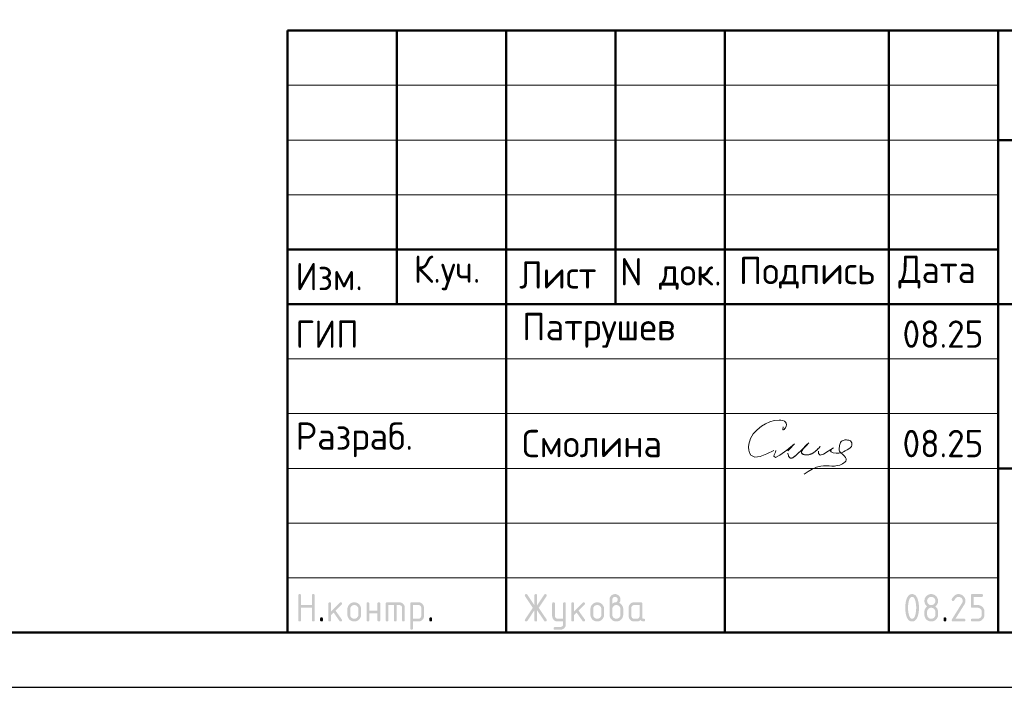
# Model space of a CAD drawing. Header units: millimetres. Extents: x 0 to 50400, y -12 to 35652.
# Tile 14 of 21: x 24662 to 35467, y 0 to 7319. Entities that reach past the tile are written whole.
import ezdxf

# ---------------------------------------------------------------- set-up
doc = ezdxf.new("R2010")
doc.units = ezdxf.units.MM
doc.layers.add('Standard', color=7, linetype='Continuous', lineweight=25)
doc.styles.add('ISOCPEUR', font='txt')

msp = doc.modelspace()

# ---------------------------------------------------------------- hatches: boundary and pattern name
at = {"layer": 'Standard', "linetype": 'Continuous', "lineweight": 25, "transparency": 33554687}
for points in [[(27719, 737), (27719, 1007), (27719, 1008), (27719, 1010), (27719, 1012), (27720, 1013), (27720, 1015), (27721, 1016), (27722, 1017), (27723, 1018), (27724, 1019), (27725, 1019), (27726, 1020), (27727, 1021), (27729, 1021), (27730, 1021), (27732, 1022), (27734, 1022), (27736, 1022), (27737, 1021), (27739, 1021), (27741, 1021), (27742, 1020), (27743, 1019), (27744, 1019), (27745, 1018), (27746, 1017), (27747, 1016), (27748, 1015), (27748, 1013), (27748, 1012), (27749, 1010), (27749, 1008), (27749, 1007), (27749, 902), (27869, 902), (27869, 1007), (27869, 1008), (27869, 1010), (27869, 1012), (27870, 1013), (27870, 1015), (27871, 1016), (27871, 1017), (27872, 1018), (27873, 1019), (27874, 1019), (27876, 1020), (27877, 1021), (27878, 1021), (27880, 1021), (27882, 1022), (27884, 1022), (27886, 1022), (27887, 1021), (27889, 1021), (27890, 1021), (27892, 1020), (27893, 1019), (27894, 1019), (27895, 1018), (27896, 1017), (27897, 1016), (27897, 1015), (27898, 1013), (27898, 1012), (27898, 1010), (27899, 1008), (27899, 1007), (27899, 737), (27899, 735), (27898, 733), (27898, 731), (27898, 730), (27897, 729), (27897, 727), (27896, 726), (27895, 725), (27894, 724), (27893, 724), (27892, 723), (27890, 722), (27889, 722), (27887, 722), (27886, 722), (27884, 722), (27882, 722), (27880, 722), (27878, 722), (27877, 722), (27876, 723), (27874, 724), (27873, 724), (27872, 725), (27871, 726), (27871, 727), (27870, 729), (27870, 730), (27869, 731), (27869, 733), (27869, 735), (27869, 737), (27869, 872), (27749, 872), (27749, 737), (27749, 735), (27749, 733), (27748, 731), (27748, 730), (27748, 729), (27747, 727), (27746, 726), (27745, 725), (27744, 724), (27743, 724), (27742, 723), (27741, 722), (27739, 722), (27737, 722), (27736, 722), (27734, 722), (27732, 722), (27730, 722), (27729, 722), (27727, 722), (27726, 723), (27725, 724), (27724, 724), (27723, 725), (27722, 726), (27721, 727), (27720, 729), (27720, 730), (27719, 731), (27719, 733), (27719, 735)], [(30310, 844), (30233, 728), (30232, 726), (30230, 725), (30229, 724), (30227, 723), (30226, 722), (30224, 722), (30222, 722), (30220, 722), (30218, 722), (30217, 722), (30215, 722), (30214, 723), (30212, 723), (30211, 724), (30210, 724), (30209, 725), (30208, 726), (30207, 728), (30207, 729), (30206, 730), (30206, 732), (30206, 734), (30205, 735), (30205, 737), (30205, 739), (30206, 741), (30207, 743), (30208, 745), (30292, 871), (30208, 998), (30207, 1000), (30206, 1002), (30205, 1004), (30205, 1006), (30205, 1008), (30206, 1010), (30206, 1011), (30206, 1013), (30207, 1014), (30207, 1015), (30208, 1017), (30209, 1018), (30210, 1019), (30211, 1019), (30212, 1020), (30214, 1021), (30215, 1021), (30217, 1021), (30218, 1022), (30220, 1022), (30222, 1022), (30224, 1021), (30226, 1021), (30227, 1020), (30229, 1019), (30230, 1018), (30232, 1016), (30233, 1015), (30310, 899), (30310, 1007), (30310, 1008), (30310, 1010), (30311, 1012), (30311, 1013), (30312, 1015), (30312, 1016), (30313, 1017), (30314, 1018), (30315, 1019), (30316, 1019), (30317, 1020), (30319, 1021), (30320, 1021), (30322, 1021), (30323, 1022), (30325, 1022), (30327, 1022), (30329, 1021), (30330, 1021), (30332, 1021), (30333, 1020), (30334, 1019), (30336, 1019), (30337, 1018), (30337, 1017), (30338, 1016), (30339, 1015), (30339, 1013), (30340, 1012), (30340, 1010), (30340, 1008), (30340, 1007), (30340, 899), (30418, 1015), (30419, 1016), (30420, 1018), (30422, 1019), (30423, 1020), (30425, 1021), (30427, 1021), (30428, 1022), (30430, 1022), (30432, 1022), (30433, 1021), (30435, 1021), (30436, 1020), (30437, 1020), (30439, 1019), (30440, 1018), (30441, 1017), (30442, 1016), (30443, 1015), (30444, 1013), (30444, 1012), (30445, 1011), (30445, 1009), (30445, 1008), (30445, 1006), (30445, 1004), (30445, 1002), (30444, 1000), (30443, 998), (30358, 871), (30443, 745), (30444, 743), (30445, 741), (30445, 739), (30445, 737), (30445, 735), (30445, 734), (30445, 732), (30444, 731), (30444, 730), (30443, 728), (30442, 727), (30441, 726), (30440, 725), (30439, 724), (30438, 723), (30436, 723), (30435, 722), (30434, 722), (30432, 722), (30431, 722), (30429, 722), (30427, 722), (30425, 722), (30423, 723), (30422, 724), (30420, 725), (30419, 726), (30418, 728), (30340, 844), (30340, 737), (30340, 735), (30340, 733), (30340, 731), (30339, 730), (30339, 729), (30338, 727), (30337, 726), (30337, 725), (30336, 724), (30334, 724), (30333, 723), (30332, 722), (30330, 722), (30329, 722), (30327, 722), (30325, 722), (30323, 722), (30322, 722), (30320, 722), (30319, 722), (30317, 723), (30316, 724), (30315, 724), (30314, 725), (30313, 726), (30312, 727), (30312, 729), (30311, 730), (30311, 731), (30310, 733), (30310, 735), (30310, 737)], [(34965, 1022), (34968, 1022), (34972, 1021), (34976, 1021), (34980, 1020), (34983, 1019), (34987, 1018), (34990, 1017), (34993, 1016), (34997, 1015), (35000, 1013), (35003, 1011), (35006, 1009), (35009, 1007), (35012, 1005), (35015, 1002), (35018, 1000), (35020, 997), (35023, 994), (35025, 991), (35027, 988), (35029, 985), (35031, 982), (35033, 979), (35034, 975), (35035, 972), (35036, 969), (35038, 965), (35038, 962), (35039, 958), (35039, 954), (35040, 950), (35040, 947), (35040, 941), (35039, 936), (35038, 930), (35036, 925), (35034, 920), (35032, 914), (35029, 909), (35026, 903), (34931, 752), (35025, 752), (35026, 752), (35028, 751), (35030, 751), (35031, 751), (35033, 750), (35034, 749), (35035, 749), (35036, 748), (35037, 747), (35037, 746), (35038, 745), (35039, 743), (35039, 742), (35039, 740), (35040, 738), (35040, 737), (35040, 735), (35039, 733), (35039, 731), (35039, 730), (35038, 729), (35037, 727), (35037, 726), (35036, 725), (35035, 724), (35034, 724), (35033, 723), (35031, 722), (35030, 722), (35028, 722), (35026, 722), (35025, 722), (34905, 722), (34903, 722), (34901, 722), (34899, 722), (34898, 722), (34897, 723), (34895, 724), (34894, 724), (34893, 725), (34892, 726), (34892, 727), (34891, 729), (34891, 730), (34890, 731), (34890, 733), (34890, 735), (34890, 737), (34890, 739), (34890, 741), (34891, 743), (34892, 745), (35002, 922), (35004, 925), (35005, 928), (35007, 931), (35008, 934), (35009, 937), (35009, 940), (35010, 943), (35010, 946), (35010, 951), (35009, 955), (35008, 960), (35006, 964), (35005, 968), (35002, 971), (35000, 975), (34996, 978), (34993, 982), (34989, 984), (34986, 987), (34982, 988), (34978, 990), (34974, 991), (34969, 991), (34965, 991), (34961, 991), (34958, 991), (34955, 990), (34952, 989), (34949, 988), (34946, 986), (34943, 984), (34940, 982), (34937, 980), (34934, 977), (34931, 974), (34929, 970), (34926, 967), (34923, 963), (34920, 958), (34918, 954), (34917, 952), (34915, 951), (34914, 949), (34912, 948), (34911, 947), (34909, 947), (34907, 947), (34905, 947), (34903, 947), (34901, 947), (34899, 947), (34898, 947), (34897, 948), (34895, 949), (34894, 949), (34893, 950), (34892, 951), (34892, 952), (34891, 954), (34891, 955), (34890, 956), (34890, 958), (34890, 960), (34890, 961), (34890, 963), (34890, 965), (34890, 966), (34891, 968), (34894, 974), (34898, 980), (34902, 986), (34906, 991), (34910, 996), (34914, 1000), (34919, 1005), (34923, 1008), (34928, 1011), (34933, 1014), (34938, 1016), (34943, 1018), (34948, 1020), (34953, 1021), (34959, 1022)], [(35100, 887), (35100, 1007), (35100, 1008), (35100, 1010), (35100, 1012), (35100, 1013), (35101, 1015), (35102, 1016), (35102, 1017), (35103, 1018), (35104, 1019), (35105, 1019), (35107, 1020), (35108, 1021), (35109, 1021), (35111, 1021), (35113, 1022), (35114, 1022), (35219, 1022), (35221, 1022), (35223, 1021), (35224, 1021), (35226, 1021), (35227, 1020), (35228, 1019), (35229, 1019), (35230, 1018), (35231, 1017), (35232, 1016), (35233, 1014), (35233, 1013), (35234, 1012), (35234, 1010), (35234, 1008), (35234, 1007), (35234, 1005), (35234, 1003), (35234, 1001), (35233, 1000), (35233, 999), (35232, 997), (35231, 996), (35230, 995), (35229, 994), (35228, 994), (35227, 993), (35226, 992), (35224, 992), (35223, 992), (35221, 991), (35219, 991), (35130, 991), (35130, 902), (35174, 902), (35178, 902), (35182, 901), (35186, 901), (35189, 900), (35193, 900), (35196, 899), (35200, 897), (35203, 896), (35207, 895), (35210, 893), (35213, 891), (35216, 889), (35219, 887), (35222, 885), (35225, 882), (35227, 880), (35230, 877), (35232, 874), (35235, 871), (35237, 868), (35239, 865), (35241, 862), (35242, 859), (35244, 855), (35245, 852), (35246, 849), (35247, 845), (35248, 841), (35249, 838), (35249, 834), (35249, 830), (35249, 827), (35249, 797), (35249, 793), (35249, 789), (35249, 785), (35248, 782), (35247, 778), (35246, 775), (35245, 771), (35244, 768), (35242, 764), (35241, 761), (35239, 758), (35237, 755), (35235, 752), (35232, 749), (35230, 746), (35227, 743), (35224, 741), (35222, 738), (35219, 736), (35216, 734), (35213, 732), (35209, 730), (35206, 728), (35203, 727), (35200, 726), (35196, 725), (35193, 724), (35189, 723), (35186, 722), (35182, 722), (35178, 722), (35174, 722), (35114, 722), (35113, 722), (35111, 722), (35109, 722), (35108, 722), (35107, 723), (35105, 724), (35104, 724), (35103, 725), (35102, 726), (35102, 727), (35101, 729), (35100, 730), (35100, 731), (35100, 733), (35100, 735), (35100, 737), (35100, 738), (35100, 740), (35100, 742), (35100, 743), (35101, 745), (35102, 746), (35102, 747), (35103, 748), (35104, 749), (35105, 749), (35107, 750), (35108, 751), (35109, 751), (35111, 751), (35113, 752), (35114, 752), (35174, 752), (35179, 752), (35183, 752), (35188, 753), (35192, 755), (35196, 756), (35199, 759), (35203, 761), (35206, 765), (35209, 768), (35212, 772), (35214, 775), (35216, 779), (35218, 783), (35218, 788), (35219, 792), (35219, 797), (35219, 827), (35219, 831), (35218, 836), (35218, 840), (35216, 844), (35214, 848), (35212, 851), (35209, 855), (35206, 858), (35203, 862), (35199, 864), (35195, 867), (35192, 868), (35188, 870), (35183, 871), (35179, 872), (35174, 872), (35114, 872), (35113, 872), (35111, 872), (35109, 872), (35108, 872), (35107, 873), (35105, 874), (35104, 874), (35103, 875), (35102, 876), (35102, 877), (35101, 879), (35100, 880), (35100, 881), (35100, 883), (35100, 885)], [(28079, 833), (28173, 927), (28174, 928), (28175, 929), (28177, 930), (28178, 930), (28179, 931), (28181, 931), (28182, 931), (28184, 931), (28186, 931), (28187, 931), (28189, 931), (28190, 930), (28192, 930), (28193, 929), (28194, 929), (28195, 928), (28196, 927), (28197, 926), (28197, 924), (28198, 923), (28198, 922), (28198, 920), (28199, 918), (28199, 916), (28199, 915), (28198, 914), (28198, 912), (28198, 911), (28197, 910), (28196, 908), (28195, 907), (28194, 906), (28128, 840), (28196, 745), (28197, 743), (28198, 741), (28199, 739), (28199, 736), (28199, 734), (28198, 733), (28198, 731), (28198, 730), (28197, 728), (28197, 727), (28196, 726), (28195, 725), (28194, 724), (28193, 724), (28192, 723), (28190, 722), (28189, 722), (28187, 722), (28186, 722), (28184, 722), (28182, 722), (28180, 722), (28178, 722), (28177, 723), (28175, 724), (28174, 725), (28172, 726), (28171, 728), (28107, 819), (28079, 791), (28079, 737), (28079, 735), (28078, 733), (28078, 731), (28078, 730), (28077, 729), (28077, 727), (28076, 726), (28075, 725), (28074, 724), (28073, 724), (28072, 723), (28070, 722), (28069, 722), (28067, 722), (28066, 722), (28064, 722), (28062, 722), (28060, 722), (28059, 722), (28057, 722), (28056, 723), (28055, 724), (28053, 724), (28052, 725), (28051, 726), (28051, 727), (28050, 729), (28050, 730), (28049, 731), (28049, 733), (28049, 735), (28049, 737), (28049, 916), (28049, 918), (28049, 920), (28049, 922), (28050, 923), (28050, 924), (28051, 926), (28051, 927), (28052, 928), (28053, 929), (28055, 929), (28056, 930), (28057, 930), (28059, 931), (28060, 931), (28062, 931), (28064, 931), (28066, 931), (28067, 931), (28069, 931), (28070, 930), (28072, 930), (28073, 929), (28074, 929), (28075, 928), (28076, 927), (28077, 926), (28077, 924), (28078, 923), (28078, 922), (28078, 920), (28079, 918), (28079, 916)], [(28498, 811), (28498, 737), (28498, 735), (28498, 733), (28498, 731), (28497, 730), (28497, 729), (28496, 727), (28496, 726), (28495, 725), (28494, 724), (28493, 724), (28491, 723), (28490, 722), (28489, 722), (28487, 722), (28485, 722), (28483, 722), (28481, 722), (28480, 722), (28478, 722), (28477, 722), (28475, 723), (28474, 724), (28473, 724), (28472, 725), (28471, 726), (28470, 727), (28470, 729), (28469, 730), (28469, 731), (28469, 733), (28468, 735), (28468, 737), (28468, 916), (28468, 918), (28469, 920), (28469, 922), (28469, 923), (28470, 924), (28470, 926), (28471, 927), (28472, 928), (28473, 929), (28474, 929), (28475, 930), (28477, 930), (28478, 931), (28480, 931), (28481, 931), (28483, 931), (28485, 931), (28487, 931), (28489, 931), (28490, 930), (28491, 930), (28493, 929), (28494, 929), (28495, 928), (28496, 927), (28496, 926), (28497, 924), (28497, 923), (28498, 922), (28498, 920), (28498, 918), (28498, 916), (28498, 841), (28588, 841), (28588, 916), (28588, 918), (28588, 920), (28588, 922), (28589, 923), (28589, 924), (28590, 926), (28591, 927), (28592, 928), (28593, 929), (28594, 929), (28595, 930), (28596, 930), (28598, 931), (28600, 931), (28601, 931), (28603, 931), (28605, 931), (28607, 931), (28608, 931), (28610, 930), (28611, 930), (28612, 929), (28613, 929), (28614, 928), (28615, 927), (28616, 926), (28617, 924), (28617, 923), (28618, 922), (28618, 920), (28618, 918), (28618, 916), (28618, 737), (28618, 735), (28618, 733), (28618, 731), (28617, 730), (28617, 729), (28616, 727), (28615, 726), (28614, 725), (28613, 724), (28612, 724), (28611, 723), (28610, 722), (28608, 722), (28607, 722), (28605, 722), (28603, 722), (28601, 722), (28600, 722), (28598, 722), (28596, 722), (28595, 723), (28594, 724), (28593, 724), (28592, 725), (28591, 726), (28590, 727), (28589, 729), (28589, 730), (28588, 731), (28588, 733), (28588, 735), (28588, 737), (28588, 811)], [(28693, 931), (28828, 931), (28831, 931), (28834, 931), (28837, 931), (28840, 930), (28843, 930), (28846, 929), (28849, 928), (28851, 927), (28854, 926), (28856, 925), (28859, 923), (28861, 922), (28864, 920), (28866, 918), (28868, 916), (28871, 914), (28873, 912), (28875, 909), (28877, 907), (28878, 905), (28880, 902), (28881, 900), (28883, 897), (28884, 895), (28885, 892), (28886, 889), (28886, 886), (28887, 883), (28887, 881), (28888, 878), (28888, 875), (28888, 871), (28888, 737), (28888, 735), (28888, 733), (28888, 731), (28887, 730), (28887, 729), (28886, 727), (28885, 726), (28884, 725), (28883, 724), (28882, 724), (28881, 723), (28880, 722), (28878, 722), (28877, 722), (28875, 722), (28873, 722), (28871, 722), (28869, 722), (28868, 722), (28866, 722), (28865, 723), (28864, 724), (28863, 724), (28862, 725), (28861, 726), (28860, 727), (28859, 729), (28859, 730), (28858, 731), (28858, 733), (28858, 735), (28858, 737), (28858, 871), (28858, 875), (28857, 877), (28857, 880), (28856, 883), (28855, 886), (28853, 888), (28851, 891), (28849, 893), (28847, 895), (28845, 896), (28842, 898), (28840, 899), (28837, 900), (28834, 901), (28831, 901), (28828, 901), (28798, 901), (28798, 737), (28798, 735), (28798, 733), (28798, 731), (28797, 730), (28797, 729), (28796, 727), (28795, 726), (28794, 725), (28793, 724), (28792, 724), (28791, 723), (28790, 722), (28788, 722), (28787, 722), (28785, 722), (28783, 722), (28781, 722), (28780, 722), (28778, 722), (28777, 722), (28775, 723), (28774, 724), (28773, 724), (28772, 725), (28771, 726), (28770, 727), (28769, 729), (28769, 730), (28769, 731), (28768, 733), (28768, 735), (28768, 737), (28768, 901), (28708, 901), (28708, 737), (28708, 735), (28708, 733), (28708, 731), (28707, 730), (28707, 729), (28706, 727), (28705, 726), (28704, 725), (28704, 724), (28702, 724), (28701, 723), (28700, 722), (28698, 722), (28697, 722), (28695, 722), (28693, 722), (28691, 722), (28690, 722), (28688, 722), (28687, 722), (28685, 723), (28684, 724), (28683, 724), (28682, 725), (28681, 726), (28680, 727), (28680, 729), (28679, 730), (28679, 731), (28678, 733), (28678, 735), (28678, 737), (28678, 916), (28678, 918), (28678, 920), (28679, 922), (28679, 923), (28680, 924), (28680, 926), (28681, 927), (28682, 928), (28683, 929), (28684, 929), (28685, 930), (28687, 930), (28688, 931), (28690, 931), (28691, 931)], [(30625, 691), (30625, 722), (30565, 722), (30562, 722), (30559, 722), (30556, 722), (30553, 723), (30550, 723), (30547, 724), (30545, 725), (30542, 726), (30539, 727), (30537, 728), (30534, 730), (30532, 731), (30529, 733), (30527, 735), (30525, 737), (30523, 739), (30521, 741), (30519, 744), (30517, 746), (30515, 748), (30513, 751), (30512, 753), (30511, 756), (30510, 758), (30509, 761), (30508, 764), (30507, 767), (30506, 769), (30506, 772), (30506, 775), (30505, 778), (30505, 781), (30505, 916), (30505, 918), (30506, 920), (30506, 922), (30506, 923), (30507, 924), (30507, 926), (30508, 927), (30509, 928), (30510, 929), (30511, 929), (30512, 930), (30514, 930), (30515, 931), (30517, 931), (30518, 931), (30520, 931), (30522, 931), (30524, 931), (30526, 931), (30527, 930), (30528, 930), (30530, 929), (30531, 929), (30532, 928), (30533, 927), (30533, 926), (30534, 924), (30534, 923), (30535, 922), (30535, 920), (30535, 918), (30535, 916), (30535, 782), (30535, 779), (30536, 776), (30536, 773), (30538, 770), (30539, 768), (30540, 765), (30542, 763), (30544, 760), (30546, 758), (30549, 757), (30551, 755), (30554, 754), (30557, 753), (30559, 752), (30562, 752), (30565, 752), (30625, 752), (30625, 916), (30625, 918), (30625, 920), (30625, 922), (30626, 923), (30626, 924), (30627, 926), (30628, 927), (30629, 928), (30630, 929), (30631, 929), (30632, 930), (30633, 930), (30635, 931), (30636, 931), (30638, 931), (30640, 931), (30642, 931), (30644, 931), (30645, 931), (30647, 930), (30648, 930), (30649, 929), (30650, 929), (30651, 928), (30652, 927), (30653, 926), (30654, 924), (30654, 923), (30655, 922), (30655, 920), (30655, 918), (30655, 916), (30655, 692), (30655, 688), (30655, 685), (30655, 682), (30654, 680), (30653, 677), (30653, 674), (30652, 671), (30651, 669), (30650, 666), (30648, 663), (30647, 661), (30645, 658), (30644, 656), (30642, 654), (30640, 651), (30638, 649), (30636, 647), (30634, 645), (30631, 643), (30629, 641), (30627, 640), (30624, 638), (30621, 637), (30619, 636), (30616, 635), (30613, 634), (30611, 633), (30608, 633), (30605, 632), (30602, 632), (30599, 632), (30596, 632), (30535, 632), (30534, 632), (30532, 632), (30530, 632), (30529, 633), (30527, 633), (30526, 634), (30525, 634), (30524, 635), (30523, 636), (30522, 638), (30522, 639), (30521, 640), (30521, 642), (30521, 643), (30520, 645), (30520, 647), (30520, 648), (30521, 650), (30521, 651), (30522, 652), (30522, 654), (30523, 655), (30524, 656), (30525, 657), (30526, 658), (30527, 659), (30529, 660), (30530, 661), (30531, 661), (30533, 661), (30534, 662), (30535, 662), (30595, 662), (30598, 662), (30601, 662), (30604, 663), (30607, 664), (30609, 665), (30612, 666), (30614, 668), (30616, 670), (30619, 672), (30620, 675), (30622, 677), (30623, 680), (30624, 682), (30624, 685), (30625, 688)], [(30745, 833), (30840, 927), (30841, 928), (30842, 929), (30843, 930), (30844, 930), (30846, 931), (30847, 931), (30849, 931), (30850, 931), (30852, 931), (30854, 931), (30855, 931), (30857, 930), (30858, 930), (30859, 929), (30860, 929), (30861, 928), (30862, 927), (30863, 926), (30864, 924), (30864, 923), (30865, 922), (30865, 920), (30865, 918), (30865, 916), (30865, 915), (30865, 914), (30865, 912), (30864, 911), (30863, 910), (30863, 908), (30862, 907), (30861, 906), (30795, 840), (30862, 745), (30864, 743), (30864, 741), (30865, 739), (30865, 736), (30865, 734), (30865, 733), (30865, 731), (30864, 730), (30864, 728), (30863, 727), (30862, 726), (30861, 725), (30860, 724), (30859, 724), (30858, 723), (30857, 722), (30855, 722), (30854, 722), (30852, 722), (30850, 722), (30848, 722), (30846, 722), (30845, 722), (30843, 723), (30842, 724), (30840, 725), (30839, 726), (30838, 728), (30773, 819), (30745, 791), (30745, 737), (30745, 735), (30745, 733), (30745, 731), (30744, 730), (30744, 729), (30743, 727), (30742, 726), (30741, 725), (30741, 724), (30739, 724), (30738, 723), (30737, 722), (30735, 722), (30734, 722), (30732, 722), (30730, 722), (30728, 722), (30727, 722), (30725, 722), (30724, 722), (30722, 723), (30721, 724), (30720, 724), (30719, 725), (30718, 726), (30717, 727), (30717, 729), (30716, 730), (30716, 731), (30715, 733), (30715, 735), (30715, 737), (30715, 916), (30715, 918), (30715, 920), (30716, 922), (30716, 923), (30717, 924), (30717, 926), (30718, 927), (30719, 928), (30720, 929), (30721, 929), (30722, 930), (30724, 930), (30725, 931), (30727, 931), (30728, 931), (30730, 931), (30732, 931), (30734, 931), (30735, 931), (30737, 930), (30738, 930), (30739, 929), (30741, 929), (30741, 928), (30742, 927), (30743, 926), (30744, 924), (30744, 923), (30745, 922), (30745, 920), (30745, 918), (30745, 916)], [(27959, 752), (27959, 753), (27959, 755), (27959, 757), (27960, 758), (27960, 760), (27961, 761), (27962, 762), (27963, 763), (27963, 764), (27965, 765), (27966, 765), (27967, 766), (27969, 766), (27970, 766), (27972, 767), (27974, 767), (27976, 767), (27977, 766), (27979, 766), (27980, 766), (27982, 765), (27983, 765), (27984, 764), (27985, 763), (27986, 762), (27987, 761), (27987, 760), (27988, 758), (27988, 757), (27989, 755), (27989, 753), (27989, 752), (27989, 737), (27989, 735), (27989, 733), (27988, 731), (27988, 730), (27987, 729), (27987, 727), (27986, 726), (27985, 725), (27984, 724), (27983, 724), (27982, 723), (27980, 722), (27979, 722), (27977, 722), (27976, 722), (27974, 722), (27972, 722), (27970, 722), (27969, 722), (27967, 722), (27966, 723), (27965, 724), (27963, 724), (27963, 725), (27962, 726), (27961, 727), (27960, 729), (27960, 730), (27959, 731), (27959, 733), (27959, 735), (27959, 737)], [(29158, 752), (29158, 753), (29158, 755), (29158, 757), (29159, 758), (29159, 760), (29160, 761), (29161, 762), (29162, 763), (29163, 764), (29164, 765), (29165, 765), (29166, 766), (29168, 766), (29169, 766), (29171, 767), (29173, 767), (29175, 767), (29177, 766), (29178, 766), (29180, 766), (29181, 765), (29182, 765), (29183, 764), (29184, 763), (29185, 762), (29186, 761), (29187, 760), (29187, 758), (29188, 757), (29188, 755), (29188, 753), (29188, 752), (29188, 737), (29188, 735), (29188, 733), (29188, 731), (29187, 730), (29187, 729), (29186, 727), (29185, 726), (29184, 725), (29183, 724), (29182, 724), (29181, 723), (29180, 722), (29178, 722), (29177, 722), (29175, 722), (29173, 722), (29171, 722), (29169, 722), (29168, 722), (29166, 722), (29165, 723), (29164, 724), (29163, 724), (29162, 725), (29161, 726), (29160, 727), (29159, 729), (29159, 730), (29158, 731), (29158, 733), (29158, 735), (29158, 737)], [(34800, 752), (34800, 753), (34800, 755), (34800, 757), (34801, 758), (34801, 760), (34802, 761), (34803, 762), (34804, 763), (34804, 764), (34806, 765), (34807, 765), (34808, 766), (34810, 766), (34811, 766), (34813, 767), (34815, 767), (34817, 767), (34818, 766), (34820, 766), (34821, 766), (34823, 765), (34824, 765), (34825, 764), (34826, 763), (34827, 762), (34828, 761), (34828, 760), (34829, 758), (34829, 757), (34830, 755), (34830, 753), (34830, 752), (34830, 737), (34830, 735), (34830, 733), (34829, 731), (34829, 730), (34828, 729), (34828, 727), (34827, 726), (34826, 725), (34825, 724), (34824, 724), (34823, 723), (34821, 722), (34820, 722), (34818, 722), (34817, 722), (34815, 722), (34813, 722), (34811, 722), (34810, 722), (34808, 722), (34807, 723), (34806, 724), (34804, 724), (34804, 725), (34803, 726), (34802, 727), (34801, 729), (34801, 730), (34800, 731), (34800, 733), (34800, 735), (34800, 737)]]:
    msp.add_hatch(color=7, dxfattribs=at).paths.add_polyline_path(points, flags=16)
h = msp.add_hatch(color=7, dxfattribs=at)
h.paths.add_polyline_path([(31165, 916), (31170, 920), (31174, 923), (31179, 926), (31183, 928), (31188, 930), (31192, 931), (31196, 931), (31200, 931), (31202, 931), (31204, 932), (31207, 933), (31209, 934), (31211, 935), (31213, 937), (31215, 939), (31217, 942), (31219, 944), (31221, 947), (31222, 949), (31223, 952), (31224, 954), (31224, 957), (31225, 959), (31225, 961), (31225, 965), (31224, 968), (31224, 970), (31223, 973), (31222, 976), (31220, 978), (31218, 981), (31216, 983), (31214, 985), (31212, 987), (31209, 988), (31207, 989), (31204, 990), (31201, 991), (31198, 991), (31195, 991), (31192, 991), (31189, 991), (31186, 990), (31183, 989), (31181, 988), (31178, 987), (31176, 985), (31174, 983), (31171, 981), (31170, 978), (31168, 976), (31167, 973), (31166, 970), (31165, 967), (31165, 965), (31165, 961)])
h.paths.add_polyline_path([(31240, 925), (31245, 923), (31249, 920), (31254, 918), (31258, 914), (31262, 911), (31266, 907), (31269, 903), (31272, 898), (31275, 893), (31278, 888), (31280, 883), (31282, 878), (31283, 873), (31284, 868), (31285, 862), (31285, 857), (31285, 797), (31285, 793), (31284, 789), (31284, 785), (31283, 781), (31282, 778), (31281, 774), (31280, 771), (31279, 768), (31278, 764), (31276, 761), (31274, 758), (31272, 755), (31270, 752), (31268, 749), (31265, 746), (31263, 743), (31260, 741), (31257, 738), (31254, 736), (31251, 734), (31248, 732), (31245, 730), (31242, 728), (31238, 727), (31235, 726), (31232, 725), (31228, 724), (31225, 723), (31221, 722), (31217, 722), (31214, 722), (31210, 722), (31206, 722), (31202, 722), (31198, 722), (31195, 723), (31191, 724), (31188, 725), (31184, 726), (31181, 727), (31177, 728), (31174, 730), (31171, 732), (31168, 734), (31165, 736), (31162, 738), (31159, 741), (31157, 743), (31154, 746), (31151, 749), (31149, 752), (31147, 755), (31145, 758), (31143, 761), (31142, 764), (31140, 768), (31139, 771), (31138, 774), (31137, 778), (31136, 782), (31136, 785), (31135, 789), (31135, 793), (31135, 797), (31135, 962), (31135, 965), (31135, 968), (31135, 971), (31136, 974), (31136, 977), (31137, 979), (31138, 982), (31139, 985), (31140, 987), (31142, 990), (31143, 993), (31145, 995), (31146, 997), (31148, 1000), (31150, 1002), (31152, 1004), (31154, 1006), (31157, 1008), (31159, 1010), (31161, 1012), (31164, 1013), (31166, 1015), (31169, 1016), (31172, 1017), (31174, 1018), (31177, 1019), (31180, 1020), (31183, 1020), (31186, 1021), (31189, 1021), (31192, 1022), (31195, 1022), (31198, 1022), (31201, 1021), (31204, 1021), (31207, 1020), (31210, 1020), (31212, 1019), (31215, 1018), (31218, 1017), (31221, 1016), (31223, 1015), (31226, 1013), (31228, 1012), (31230, 1010), (31233, 1008), (31235, 1006), (31237, 1004), (31239, 1002), (31241, 1000), (31243, 997), (31245, 995), (31246, 992), (31248, 990), (31249, 987), (31250, 985), (31251, 982), (31252, 979), (31253, 976), (31253, 974), (31254, 971), (31254, 968), (31254, 965), (31254, 962), (31254, 956), (31254, 951), (31253, 946), (31251, 941), (31249, 937), (31246, 933), (31243, 929)], flags=16)
h.paths.add_polyline_path([(31254, 797), (31254, 857), (31254, 861), (31254, 866), (31253, 870), (31251, 874), (31250, 878), (31247, 881), (31245, 885), (31241, 888), (31238, 892), (31235, 894), (31231, 897), (31227, 898), (31223, 900), (31219, 901), (31214, 902), (31210, 902), (31205, 902), (31201, 901), (31196, 900), (31192, 898), (31188, 897), (31185, 894), (31181, 892), (31178, 888), (31175, 885), (31172, 881), (31170, 878), (31168, 874), (31167, 870), (31166, 866), (31165, 861), (31165, 857), (31165, 797), (31165, 792), (31166, 788), (31167, 783), (31168, 779), (31170, 775), (31172, 772), (31175, 768), (31178, 765), (31181, 761), (31185, 759), (31188, 756), (31192, 755), (31196, 753), (31201, 752), (31205, 752), (31210, 752), (31214, 752), (31219, 752), (31223, 753), (31227, 755), (31231, 757), (31235, 759), (31238, 761), (31241, 765), (31245, 768), (31247, 772), (31250, 775), (31251, 779), (31253, 783), (31254, 788), (31254, 792)])
h = msp.add_hatch(color=7, dxfattribs=at)
h.paths.add_polyline_path([(34500, 872), (34500, 881), (34499, 890), (34499, 899), (34498, 908), (34497, 916), (34495, 925), (34494, 934), (34492, 942), (34490, 948), (34489, 953), (34487, 959), (34485, 964), (34483, 968), (34481, 972), (34479, 976), (34477, 979), (34474, 982), (34472, 984), (34469, 987), (34467, 988), (34464, 990), (34461, 991), (34458, 991), (34455, 991), (34452, 991), (34449, 991), (34446, 990), (34443, 988), (34441, 987), (34438, 984), (34436, 982), (34433, 979), (34431, 976), (34429, 972), (34427, 968), (34425, 963), (34423, 959), (34422, 953), (34420, 948), (34418, 942), (34416, 933), (34415, 925), (34413, 916), (34412, 907), (34411, 898), (34411, 890), (34410, 881), (34410, 872), (34410, 862), (34411, 853), (34411, 844), (34412, 835), (34413, 827), (34415, 818), (34416, 810), (34418, 801), (34420, 795), (34421, 790), (34423, 784), (34425, 780), (34427, 775), (34429, 771), (34431, 767), (34433, 764), (34436, 761), (34438, 759), (34441, 756), (34443, 755), (34446, 753), (34449, 752), (34452, 752), (34455, 752), (34458, 752), (34461, 752), (34464, 753), (34467, 755), (34469, 756), (34472, 759), (34474, 761), (34477, 764), (34479, 767), (34481, 771), (34483, 775), (34485, 780), (34487, 784), (34489, 790), (34490, 795), (34492, 801), (34494, 810), (34495, 818), (34497, 827), (34498, 835), (34499, 844), (34499, 853), (34500, 862)])
h.paths.add_polyline_path([(34530, 872), (34530, 865), (34530, 858), (34529, 852), (34529, 846), (34529, 839), (34528, 833), (34527, 827), (34527, 822), (34526, 816), (34525, 810), (34524, 805), (34522, 799), (34521, 794), (34520, 789), (34518, 784), (34517, 779), (34514, 772), (34512, 765), (34509, 759), (34506, 754), (34502, 748), (34499, 744), (34495, 739), (34492, 736), (34488, 732), (34484, 730), (34479, 727), (34475, 725), (34470, 723), (34465, 722), (34460, 722), (34455, 722), (34450, 722), (34445, 722), (34440, 723), (34435, 725), (34431, 727), (34426, 730), (34422, 732), (34418, 736), (34414, 739), (34411, 744), (34408, 748), (34404, 754), (34401, 759), (34398, 765), (34396, 771), (34393, 779), (34392, 783), (34390, 789), (34389, 794), (34388, 799), (34386, 804), (34385, 810), (34384, 816), (34383, 821), (34383, 827), (34382, 833), (34381, 839), (34381, 846), (34381, 852), (34380, 858), (34380, 865), (34380, 872), (34380, 878), (34380, 885), (34381, 891), (34381, 898), (34381, 904), (34382, 910), (34383, 916), (34383, 922), (34384, 928), (34385, 933), (34386, 939), (34388, 944), (34389, 949), (34390, 954), (34392, 960), (34393, 964), (34396, 972), (34398, 978), (34401, 984), (34404, 989), (34408, 995), (34411, 999), (34414, 1004), (34418, 1007), (34422, 1011), (34426, 1014), (34431, 1016), (34435, 1018), (34440, 1020), (34445, 1021), (34450, 1022), (34455, 1022), (34460, 1022), (34465, 1021), (34470, 1020), (34475, 1018), (34479, 1016), (34484, 1013), (34488, 1011), (34492, 1007), (34495, 1004), (34499, 999), (34502, 995), (34506, 989), (34509, 984), (34512, 978), (34514, 971), (34517, 964), (34518, 959), (34520, 954), (34521, 949), (34522, 944), (34524, 938), (34525, 933), (34526, 927), (34527, 922), (34527, 916), (34528, 910), (34529, 904), (34529, 897), (34529, 891), (34530, 885), (34530, 878)], flags=16)
h = msp.add_hatch(color=7, dxfattribs=at)
h.paths.add_polyline_path([(34665, 752), (34670, 752), (34674, 752), (34678, 753), (34682, 755), (34686, 756), (34690, 759), (34693, 761), (34697, 765), (34700, 768), (34702, 772), (34705, 775), (34706, 779), (34708, 783), (34709, 788), (34710, 792), (34710, 797), (34710, 827), (34710, 831), (34709, 836), (34708, 840), (34706, 844), (34705, 848), (34702, 851), (34700, 855), (34697, 858), (34693, 862), (34690, 864), (34686, 867), (34682, 868), (34678, 870), (34674, 871), (34669, 872), (34665, 872), (34660, 872), (34656, 871), (34651, 870), (34647, 868), (34644, 867), (34640, 864), (34636, 862), (34633, 858), (34630, 855), (34627, 852), (34625, 848), (34623, 844), (34622, 840), (34621, 836), (34620, 831), (34620, 827), (34620, 797), (34620, 792), (34621, 788), (34622, 783), (34623, 779), (34625, 775), (34627, 772), (34630, 768), (34633, 765), (34636, 761), (34640, 759), (34644, 756), (34647, 755), (34651, 753), (34656, 752), (34660, 752)])
h.paths.add_polyline_path([(34665, 722), (34661, 722), (34657, 722), (34653, 722), (34650, 723), (34646, 724), (34643, 725), (34639, 726), (34636, 727), (34633, 728), (34630, 730), (34626, 732), (34623, 734), (34620, 736), (34617, 738), (34615, 741), (34612, 743), (34609, 746), (34607, 749), (34604, 752), (34602, 755), (34600, 758), (34599, 761), (34597, 764), (34595, 768), (34594, 771), (34593, 774), (34592, 778), (34591, 782), (34591, 785), (34590, 789), (34590, 793), (34590, 797), (34590, 827), (34590, 831), (34590, 836), (34591, 840), (34592, 844), (34593, 848), (34594, 852), (34596, 856), (34597, 860), (34599, 864), (34602, 867), (34604, 871), (34607, 874), (34610, 878), (34613, 881), (34616, 884), (34620, 887), (34616, 889), (34613, 892), (34610, 896), (34607, 899), (34604, 902), (34602, 906), (34599, 909), (34597, 913), (34596, 917), (34594, 921), (34593, 925), (34592, 929), (34591, 933), (34590, 937), (34590, 942), (34590, 947), (34590, 950), (34590, 954), (34591, 958), (34591, 962), (34592, 965), (34593, 969), (34594, 972), (34595, 975), (34597, 979), (34599, 982), (34600, 985), (34602, 988), (34604, 991), (34607, 994), (34609, 997), (34612, 1000), (34615, 1002), (34617, 1005), (34620, 1007), (34623, 1009), (34626, 1011), (34630, 1013), (34633, 1015), (34636, 1016), (34639, 1017), (34643, 1018), (34646, 1019), (34650, 1020), (34653, 1021), (34657, 1021), (34661, 1022), (34665, 1022), (34669, 1022), (34672, 1021), (34676, 1021), (34680, 1020), (34683, 1019), (34687, 1018), (34690, 1017), (34694, 1016), (34697, 1015), (34700, 1013), (34703, 1011), (34706, 1009), (34709, 1007), (34712, 1005), (34715, 1002), (34718, 1000), (34721, 997), (34723, 994), (34725, 991), (34727, 988), (34729, 985), (34731, 982), (34733, 979), (34734, 975), (34736, 972), (34737, 969), (34738, 965), (34738, 962), (34739, 958), (34739, 954), (34740, 950), (34740, 947), (34740, 942), (34739, 937), (34739, 933), (34738, 929), (34737, 925), (34735, 921), (34734, 917), (34732, 913), (34730, 909), (34728, 906), (34726, 902), (34723, 899), (34720, 896), (34717, 892), (34713, 889), (34710, 887), (34715, 882), (34719, 878), (34724, 873), (34727, 868), (34731, 863), (34733, 858), (34735, 852), (34737, 846), (34737, 845), (34738, 843), (34738, 841), (34738, 839), (34738, 836), (34739, 834), (34739, 831), (34739, 828), (34739, 825), (34739, 821), (34739, 818), (34740, 814), (34740, 810), (34740, 806), (34740, 801), (34740, 797), (34740, 793), (34739, 789), (34739, 785), (34738, 782), (34738, 778), (34737, 774), (34736, 771), (34734, 768), (34733, 764), (34731, 761), (34729, 758), (34727, 755), (34725, 752), (34723, 749), (34721, 746), (34718, 743), (34715, 741), (34712, 738), (34709, 736), (34706, 734), (34703, 732), (34700, 730), (34697, 728), (34694, 727), (34690, 726), (34687, 725), (34683, 724), (34680, 723), (34676, 722), (34672, 722), (34669, 722)], flags=16)
h.paths.add_polyline_path([(34665, 901), (34670, 901), (34674, 902), (34678, 903), (34682, 905), (34686, 906), (34690, 909), (34693, 911), (34697, 915), (34700, 918), (34702, 921), (34705, 925), (34706, 929), (34708, 933), (34709, 937), (34710, 942), (34710, 946), (34710, 951), (34709, 955), (34708, 960), (34706, 964), (34705, 968), (34702, 971), (34700, 975), (34697, 978), (34693, 982), (34690, 984), (34686, 987), (34682, 988), (34678, 990), (34674, 991), (34669, 991), (34665, 991), (34660, 991), (34656, 991), (34651, 990), (34647, 988), (34644, 987), (34640, 984), (34636, 982), (34633, 978), (34630, 975), (34627, 971), (34625, 968), (34623, 964), (34622, 960), (34621, 956), (34620, 951), (34620, 946), (34620, 942), (34621, 937), (34622, 933), (34623, 929), (34625, 925), (34627, 921), (34630, 918), (34633, 915), (34636, 911), (34640, 909), (34644, 906), (34647, 905), (34651, 903), (34656, 902), (34660, 901)])
h = msp.add_hatch(color=7, dxfattribs=at)
h.paths.add_polyline_path([(28259, 796), (28259, 856), (28259, 860), (28259, 864), (28259, 868), (28260, 871), (28261, 875), (28262, 878), (28263, 882), (28264, 885), (28265, 889), (28267, 892), (28269, 895), (28271, 898), (28273, 901), (28275, 904), (28278, 907), (28280, 909), (28283, 912), (28286, 915), (28289, 917), (28292, 919), (28295, 921), (28298, 923), (28301, 925), (28305, 926), (28308, 927), (28311, 928), (28315, 929), (28318, 930), (28322, 931), (28326, 931), (28329, 931), (28333, 931), (28337, 931), (28341, 931), (28345, 931), (28349, 930), (28352, 929), (28356, 928), (28359, 927), (28362, 926), (28366, 925), (28369, 923), (28372, 921), (28375, 919), (28378, 917), (28381, 915), (28384, 912), (28387, 910), (28389, 907), (28392, 904), (28394, 901), (28396, 898), (28398, 895), (28400, 892), (28401, 889), (28403, 886), (28404, 882), (28405, 879), (28406, 875), (28407, 872), (28408, 868), (28408, 864), (28408, 860), (28408, 856), (28408, 796), (28408, 793), (28408, 789), (28408, 785), (28407, 781), (28406, 778), (28405, 774), (28404, 771), (28403, 768), (28401, 764), (28400, 761), (28398, 758), (28396, 755), (28394, 752), (28391, 749), (28389, 746), (28386, 743), (28384, 741), (28381, 738), (28378, 736), (28375, 734), (28372, 732), (28369, 730), (28365, 728), (28362, 727), (28359, 726), (28355, 725), (28352, 724), (28348, 723), (28345, 722), (28341, 722), (28337, 722), (28333, 722), (28329, 722), (28326, 722), (28322, 722), (28318, 723), (28315, 724), (28311, 725), (28308, 726), (28305, 727), (28301, 728), (28298, 730), (28295, 732), (28292, 734), (28289, 736), (28286, 738), (28283, 741), (28280, 743), (28278, 746), (28275, 749), (28273, 752), (28271, 755), (28269, 758), (28267, 761), (28265, 764), (28264, 768), (28263, 771), (28262, 774), (28261, 778), (28260, 781), (28259, 785), (28259, 789), (28259, 793)], flags=16)
h.paths.add_polyline_path([(28378, 797), (28378, 857), (28378, 861), (28377, 866), (28377, 870), (28375, 874), (28373, 878), (28371, 881), (28368, 885), (28365, 888), (28362, 892), (28358, 894), (28355, 897), (28351, 898), (28347, 900), (28342, 901), (28338, 902), (28333, 902), (28329, 902), (28324, 901), (28320, 900), (28316, 898), (28312, 897), (28309, 894), (28305, 892), (28302, 888), (28298, 885), (28296, 881), (28293, 878), (28292, 874), (28290, 870), (28289, 866), (28289, 861), (28289, 857), (28289, 797), (28289, 792), (28289, 788), (28290, 783), (28292, 779), (28293, 775), (28296, 772), (28298, 768), (28302, 765), (28305, 761), (28308, 759), (28312, 756), (28316, 755), (28320, 753), (28324, 752), (28329, 752), (28333, 752), (28338, 752), (28342, 752), (28347, 753), (28351, 755), (28355, 757), (28358, 759), (28362, 761), (28365, 765), (28368, 768), (28371, 772), (28373, 775), (28375, 779), (28377, 783), (28377, 788), (28378, 792)])
h = msp.add_hatch(color=7, dxfattribs=at)
h.paths.add_polyline_path([(28948, 916), (28948, 918), (28948, 920), (28949, 922), (28949, 923), (28950, 924), (28950, 926), (28951, 927), (28952, 928), (28953, 929), (28954, 929), (28955, 930), (28957, 930), (28958, 931), (28960, 931), (28961, 931), (28963, 931), (29038, 931), (29041, 931), (29044, 931), (29047, 931), (29050, 930), (29053, 930), (29056, 929), (29059, 928), (29061, 927), (29064, 926), (29066, 925), (29069, 923), (29071, 922), (29074, 920), (29076, 918), (29078, 916), (29080, 914), (29083, 912), (29085, 910), (29086, 907), (29088, 905), (29090, 902), (29091, 900), (29092, 897), (29094, 895), (29095, 892), (29095, 889), (29096, 886), (29097, 884), (29097, 881), (29098, 878), (29098, 875), (29098, 871), (29098, 781), (29098, 778), (29098, 775), (29097, 772), (29097, 769), (29096, 767), (29095, 764), (29095, 761), (29094, 758), (29092, 756), (29091, 753), (29090, 751), (29088, 748), (29086, 746), (29085, 744), (29083, 741), (29081, 739), (29078, 737), (29076, 735), (29074, 733), (29071, 731), (29069, 730), (29066, 728), (29064, 727), (29061, 726), (29059, 725), (29056, 724), (29053, 723), (29050, 723), (29047, 722), (29044, 722), (29041, 722), (29038, 722), (28978, 722), (28978, 647), (28978, 645), (28978, 643), (28978, 641), (28977, 640), (28977, 639), (28976, 638), (28975, 636), (28974, 635), (28973, 634), (28972, 634), (28971, 633), (28970, 633), (28968, 632), (28967, 632), (28965, 632), (28963, 632), (28961, 632), (28960, 632), (28958, 632), (28957, 633), (28955, 633), (28954, 634), (28953, 634), (28952, 635), (28951, 636), (28950, 638), (28950, 639), (28949, 640), (28949, 641), (28948, 643), (28948, 645), (28948, 647)], flags=16)
h.paths.add_polyline_path([(28978, 901), (28978, 752), (29038, 752), (29041, 752), (29044, 752), (29047, 753), (29049, 754), (29052, 755), (29054, 757), (29057, 758), (29059, 760), (29061, 763), (29063, 765), (29065, 767), (29066, 770), (29067, 773), (29067, 776), (29068, 778), (29068, 782), (29068, 871), (29068, 875), (29067, 877), (29067, 880), (29066, 883), (29065, 886), (29063, 888), (29061, 891), (29059, 893), (29057, 895), (29055, 896), (29052, 898), (29050, 899), (29047, 900), (29044, 901), (29041, 901), (29038, 901)])
h = msp.add_hatch(color=7, dxfattribs=at)
h.paths.add_polyline_path([(30925, 796), (30925, 856), (30925, 860), (30925, 864), (30926, 868), (30926, 871), (30927, 875), (30928, 878), (30929, 882), (30930, 885), (30932, 889), (30934, 892), (30935, 895), (30937, 898), (30939, 901), (30942, 904), (30944, 907), (30947, 909), (30950, 912), (30952, 915), (30955, 917), (30958, 919), (30961, 921), (30965, 923), (30968, 925), (30971, 926), (30974, 927), (30978, 928), (30981, 929), (30985, 930), (30988, 931), (30992, 931), (30996, 931), (31000, 931), (31004, 931), (31008, 931), (31011, 931), (31015, 930), (31019, 929), (31022, 928), (31026, 927), (31029, 926), (31032, 925), (31035, 923), (31039, 921), (31042, 919), (31045, 917), (31047, 915), (31050, 912), (31053, 910), (31056, 907), (31058, 904), (31060, 901), (31063, 898), (31065, 895), (31066, 892), (31068, 889), (31069, 886), (31071, 882), (31072, 879), (31073, 875), (31073, 872), (31074, 868), (31074, 864), (31075, 860), (31075, 856), (31075, 796), (31075, 793), (31074, 789), (31074, 785), (31073, 781), (31073, 778), (31072, 774), (31071, 771), (31069, 768), (31068, 764), (31066, 761), (31064, 758), (31062, 755), (31060, 752), (31058, 749), (31056, 746), (31053, 743), (31050, 741), (31047, 738), (31044, 736), (31041, 734), (31038, 732), (31035, 730), (31032, 728), (31029, 727), (31025, 726), (31022, 725), (31018, 724), (31015, 723), (31011, 722), (31007, 722), (31004, 722), (31000, 722), (30996, 722), (30992, 722), (30988, 722), (30985, 723), (30981, 724), (30978, 725), (30974, 726), (30971, 727), (30968, 728), (30965, 730), (30961, 732), (30958, 734), (30955, 736), (30952, 738), (30950, 741), (30947, 743), (30944, 746), (30942, 749), (30939, 752), (30937, 755), (30935, 758), (30934, 761), (30932, 764), (30930, 768), (30929, 771), (30928, 774), (30927, 778), (30926, 781), (30926, 785), (30925, 789), (30925, 793)], flags=16)
h.paths.add_polyline_path([(31045, 797), (31045, 857), (31045, 861), (31044, 866), (31043, 870), (31041, 874), (31040, 878), (31037, 881), (31035, 885), (31032, 888), (31028, 892), (31025, 894), (31021, 897), (31017, 898), (31013, 900), (31009, 901), (31004, 902), (31000, 902), (30995, 902), (30991, 901), (30987, 900), (30983, 898), (30979, 897), (30975, 894), (30971, 892), (30968, 888), (30965, 885), (30962, 881), (30960, 878), (30958, 874), (30957, 870), (30956, 866), (30955, 861), (30955, 857), (30955, 797), (30955, 792), (30956, 788), (30957, 783), (30958, 779), (30960, 775), (30962, 772), (30965, 768), (30968, 765), (30971, 761), (30975, 759), (30979, 756), (30983, 755), (30986, 753), (30991, 752), (30995, 752), (31000, 752), (31004, 752), (31009, 752), (31013, 753), (31017, 755), (31021, 757), (31025, 759), (31028, 761), (31032, 765), (31035, 768), (31037, 772), (31040, 775), (31041, 779), (31043, 783), (31044, 788), (31045, 792)])
h = msp.add_hatch(color=7, dxfattribs=at)
h.paths.add_polyline_path([(31464, 901), (31405, 901), (31401, 901), (31399, 901), (31396, 900), (31393, 899), (31390, 898), (31388, 896), (31386, 895), (31383, 893), (31381, 890), (31380, 888), (31378, 886), (31377, 883), (31376, 880), (31375, 877), (31375, 874), (31375, 871), (31375, 782), (31375, 778), (31375, 776), (31376, 773), (31377, 770), (31378, 768), (31380, 765), (31381, 763), (31384, 760), (31386, 758), (31388, 757), (31391, 755), (31393, 754), (31396, 753), (31399, 752), (31402, 752), (31405, 752), (31434, 752), (31438, 752), (31440, 752), (31443, 753), (31446, 754), (31449, 755), (31451, 757), (31453, 758), (31456, 760), (31458, 763), (31459, 765), (31461, 767), (31462, 770), (31463, 773), (31464, 776), (31464, 778), (31464, 782)])
h.paths.add_polyline_path([(31524, 737), (31524, 735), (31524, 733), (31524, 731), (31523, 730), (31523, 729), (31522, 727), (31522, 726), (31521, 725), (31520, 724), (31519, 724), (31517, 723), (31516, 722), (31515, 722), (31513, 722), (31511, 722), (31509, 722), (31504, 722), (31499, 723), (31495, 724), (31490, 726), (31486, 728), (31482, 730), (31478, 733), (31475, 737), (31471, 733), (31466, 730), (31462, 728), (31457, 726), (31452, 724), (31446, 723), (31441, 722), (31434, 722), (31405, 722), (31401, 722), (31398, 722), (31395, 722), (31392, 723), (31390, 723), (31387, 724), (31384, 725), (31381, 726), (31379, 727), (31376, 728), (31374, 730), (31371, 731), (31369, 733), (31366, 735), (31364, 737), (31362, 739), (31360, 741), (31358, 743), (31356, 746), (31354, 748), (31353, 751), (31351, 753), (31350, 756), (31349, 758), (31348, 761), (31347, 764), (31346, 766), (31346, 769), (31345, 772), (31345, 775), (31345, 778), (31345, 781), (31345, 871), (31345, 875), (31345, 878), (31345, 881), (31346, 884), (31346, 886), (31347, 889), (31348, 892), (31349, 895), (31350, 897), (31351, 900), (31353, 902), (31354, 905), (31356, 907), (31358, 910), (31360, 912), (31362, 914), (31364, 916), (31366, 918), (31369, 920), (31371, 922), (31374, 923), (31376, 925), (31379, 926), (31381, 927), (31384, 928), (31387, 929), (31390, 930), (31392, 930), (31395, 931), (31398, 931), (31401, 931), (31405, 931), (31479, 931), (31481, 931), (31483, 931), (31485, 931), (31486, 930), (31487, 930), (31489, 929), (31490, 929), (31491, 928), (31492, 927), (31492, 926), (31493, 924), (31493, 923), (31494, 922), (31494, 920), (31494, 918), (31494, 916), (31494, 767), (31494, 765), (31495, 763), (31495, 761), (31495, 760), (31496, 759), (31496, 757), (31497, 756), (31498, 755), (31499, 754), (31500, 754), (31501, 753), (31503, 752), (31504, 752), (31506, 752), (31508, 752), (31509, 752), (31511, 752), (31513, 751), (31515, 751), (31516, 751), (31517, 750), (31519, 749), (31520, 749), (31521, 748), (31522, 747), (31522, 746), (31523, 744), (31523, 743), (31524, 742), (31524, 740), (31524, 738)], flags=16)

# ---------------------------------------------------------------- linework, layer by layer
at = {"layer": 'Standard', "color": 7, "linetype": 'Continuous', "lineweight": 50, "transparency": 33554687}
for p, q in [((27600, 600), (27600, 7200)), ((27600, 7200), (49800, 7200)), ((28800, 4200), (28800, 7200)), ((30000, 600), (30000, 7200)), ((31200, 4200), (31200, 7200)), ((32400, 600), (32400, 7200)), ((34200, 600), (34200, 7200)), ((35400, 600), (35400, 7200)), ((35400, 6000), (49800, 6000)), ((27600, 4800), (35400, 4800)), ((27600, 4800), (35400, 4800)), ((27600, 4200), (35400, 4200)), ((27600, 4200), (35400, 4200)), ((35400, 4200), (49800, 4200)), ((35400, 2400), (49800, 2400))]:
    msp.add_line(p, q, dxfattribs=at)
at = {"layer": 'Standard', "color": 7, "linetype": 'Continuous', "lineweight": 13, "transparency": 33554687}
for p, q in [((27600, 6600), (35400, 6600)), ((27600, 6000), (35400, 6000)), ((27600, 5400), (35400, 5400)), ((27600, 3600), (35400, 3600)), ((27600, 3000), (35400, 3000)), ((27600, 3000), (35400, 3000)), ((27600, 2400), (35400, 2400)), ((27600, 2400), (35400, 2400)), ((27600, 1800), (35400, 1800)), ((27600, 1200), (35400, 1200))]:
    msp.add_line(p, q, dxfattribs=at)
at = {"layer": 'Standard', "color": 7, "linetype": 'Continuous', "lineweight": 25, "transparency": 33554687}
msp.add_line((27600, 600), (49800, 600), dxfattribs=at)
msp.add_line((27600, 600), (49800, 600), dxfattribs=at)
msp.add_line((27600, 600), (49800, 600), dxfattribs=at)
msp.add_lwpolyline([(0, 0), (50400, 0), (50400, 35640), (0, 35640), (0, 0)], close=True, dxfattribs=at)
at = {"layer": 'Standard', "color": 7, "linetype": 'Continuous', "lineweight": 50, "transparency": 33554687}
msp.add_lwpolyline([(2400, 35040), (49800, 35040), (49800, 600), (2400, 600), (2400, 35040)], close=True, dxfattribs=at)
at = {"layer": 'Standard', "color": 7, "linetype": 'Continuous', "lineweight": 25, "transparency": 33554687}
msp.add_lwpolyline([(49800, 7200), (27600, 7200), (27600, 600), (49800, 600), (49800, 7200)], dxfattribs=at)
at = {"layer": 'Standard', "color": 250, "linetype": 'Continuous', "lineweight": 18, "true_color": 0x2d2d2d, "transparency": 33554687}
for points in [[(33040, 2857), (33039, 2844), (33038, 2833), (33038, 2825), (33040, 2821), (33045, 2822), (33052, 2828), (33059, 2836), (33066, 2846), (33073, 2863), (33075, 2879), (33072, 2894), (33066, 2906), (33053, 2917), (33036, 2924), (33016, 2928), (32995, 2929), (32941, 2925), (32892, 2911), (32846, 2890), (32802, 2862), (32754, 2824), (32712, 2779), (32680, 2726), (32663, 2666), (32661, 2632), (32664, 2599), (32672, 2569), (32685, 2546), (32728, 2523), (32788, 2531), (32860, 2559), (32937, 2597)], [(33593, 2627), (33581, 2618), (33570, 2609), (33562, 2600), (33559, 2593), (33566, 2580), (33589, 2571), (33620, 2567), (33652, 2567), (33679, 2572), (33702, 2580), (33722, 2591), (33744, 2604), (33760, 2615), (33776, 2626), (33788, 2639), (33794, 2655), (33795, 2668), (33792, 2681), (33786, 2692), (33777, 2701), (33770, 2705), (33762, 2708), (33753, 2710), (33745, 2711), (33736, 2712), (33727, 2713), (33718, 2713), (33709, 2711), (33697, 2707), (33686, 2701), (33676, 2693), (33668, 2683), (33664, 2673), (33661, 2662), (33659, 2650), (33658, 2638), (33656, 2625), (33655, 2613), (33655, 2601), (33658, 2590), (33664, 2578), (33675, 2568), (33687, 2558), (33700, 2547), (33713, 2535), (33725, 2521), (33732, 2506), (33733, 2492), (33728, 2480), (33718, 2469), (33705, 2459), (33691, 2450), (33661, 2437), (33632, 2430), (33602, 2426), (33573, 2426), (33543, 2427), (33512, 2428), (33482, 2428), (33453, 2426), (33405, 2414), (33359, 2393), (33315, 2367), (33271, 2338)], [(32961, 2597), (32954, 2579), (32947, 2563), (32942, 2548), (32939, 2535), (32955, 2518), (33005, 2544), (33080, 2599), (33166, 2668)], [(33446, 2639), (33446, 2638), (33445, 2638), (33444, 2637), (33444, 2636), (33435, 2626), (33425, 2617), (33416, 2607), (33407, 2598), (33400, 2593), (33394, 2587), (33388, 2582), (33381, 2577), (33376, 2573), (33370, 2570), (33365, 2566), (33359, 2563), (33354, 2561), (33349, 2558), (33343, 2556), (33338, 2554), (33333, 2553), (33328, 2551), (33322, 2550), (33317, 2549), (33312, 2548), (33307, 2548), (33302, 2548), (33297, 2548), (33291, 2548), (33286, 2548), (33281, 2549), (33276, 2550), (33271, 2551), (33267, 2552), (33263, 2553), (33259, 2554), (33256, 2555), (33254, 2557), (33251, 2558), (33249, 2559), (33248, 2561), (33246, 2562), (33245, 2563), (33244, 2564), (33243, 2566), (33242, 2567), (33242, 2568), (33241, 2569), (33241, 2571), (33240, 2573), (33240, 2574), (33240, 2576), (33240, 2578), (33240, 2580), (33241, 2582), (33241, 2584), (33243, 2587), (33244, 2590), (33245, 2594), (33247, 2597), (33250, 2601), (33253, 2606), (33256, 2611), (33260, 2616), (33266, 2624), (33273, 2632), (33280, 2639), (33287, 2647), (33295, 2654), (33304, 2662), (33312, 2670), (33320, 2679), (33320, 2679), (33321, 2679), (33321, 2680), (33321, 2680), (33321, 2680), (33321, 2680), (33321, 2680), (33321, 2680), (33321, 2680), (33321, 2680), (33321, 2680), (33321, 2680), (33321, 2680), (33321, 2680), (33321, 2680), (33321, 2680), (33321, 2680), (33321, 2680), (33321, 2680), (33321, 2680), (33321, 2679), (33321, 2679), (33321, 2679), (33321, 2679), (33306, 2666), (33292, 2653), (33279, 2639), (33267, 2625), (33248, 2606), (33230, 2587), (33210, 2569), (33190, 2551), (33184, 2545), (33177, 2539), (33170, 2533), (33162, 2528), (33158, 2525), (33154, 2522), (33149, 2519), (33145, 2517), (33142, 2516), (33139, 2514), (33136, 2513), (33133, 2513), (33131, 2512), (33128, 2512), (33126, 2512), (33124, 2512), (33123, 2512), (33121, 2512), (33119, 2513), (33118, 2513), (33116, 2514), (33115, 2515), (33113, 2516), (33112, 2517), (33110, 2518), (33109, 2519), (33108, 2521), (33106, 2523), (33105, 2526), (33103, 2529), (33101, 2532), (33100, 2535), (33097, 2543), (33095, 2551), (33092, 2559), (33090, 2567)], [(33090, 2567), (33094, 2553), (33098, 2540), (33103, 2529), (33108, 2520), (33130, 2512), (33160, 2526), (33195, 2556), (33235, 2594), (33269, 2627), (33298, 2656), (33317, 2675), (33320, 2679), (33314, 2673), (33304, 2664), (33291, 2651), (33278, 2636), (33260, 2616), (33247, 2597), (33240, 2579), (33244, 2565), (33251, 2558), (33261, 2553), (33274, 2550), (33287, 2548), (33318, 2549), (33346, 2557), (33372, 2571), (33395, 2588), (33409, 2600), (33422, 2613), (33434, 2626), (33446, 2639)], [(33166, 2668), (33147, 2649), (33128, 2630), (33109, 2611), (33090, 2591)], [(33429, 2588), (33429, 2582), (33429, 2575), (33429, 2569), (33429, 2564), (33446, 2545), (33484, 2556), (33535, 2587), (33593, 2627)]]:
    msp.add_lwpolyline(points, dxfattribs=at)

# ---------------------------------------------------------------- texts
at = {"layer": 'Standard', "color": 7, "linetype": 'Continuous', "lineweight": 25, "transparency": 33554687, "char_height": 300, "attachment_point": 7, "style": 'ISOCPEUR'}
for s, insert, width in [('\\W0.93;Изм.', (27689, 4353), 903.48), ('\\W0.93;К.уч.', (28987, 4353), 979.21), ('\\W0.94;Лист', (30143, 4371), 1040.31), ('\\W0.95;N док.', (31251, 4357), 1281.75), ('\\W0.96;Подпись', (32555, 4371), 1613.14), ('\\W0.94;Дата', (34305, 4371), 1161.28), ('\\W0.92;ГИП', (27689, 3722), 827.54), ('\\W0.97;Патрушев', (30175, 3722), 2004.22), ('\\W0.94;08.25', (34350, 3722), 1070.02), ('\\W0.96;Разраб.', (27689, 2522), 1567.87), ('\\W0.96;Смолина', (30175, 2522), 1673.19), ('\\W0.94;08.25', (34350, 2522), 1070.02)]:
    msp.add_mtext(s, dxfattribs=dict(at, insert=insert, width=width))

doc.saveas('drawing.dxf')
